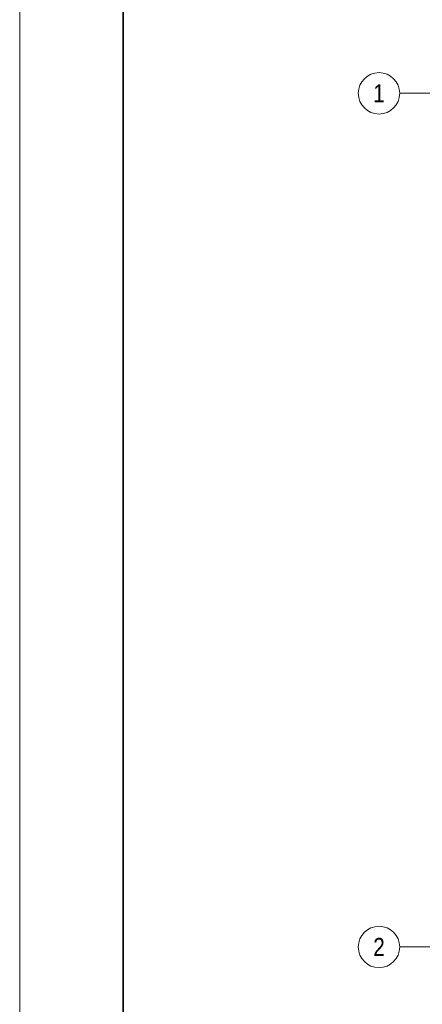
# Model space of a CAD drawing. Extents: x -620 to 300, y 62 to 1112.
# Tile 71 of 71: x -620 to -542, y 824 to 1014. Entities that reach past the tile are written whole.
import ezdxf
from ezdxf.enums import TextEntityAlignment as Align
from ezdxf.lldxf.tags import DXFTag

# ---------------------------------------------------------------- set-up
doc = ezdxf.new("R2010")
doc.units = 0
doc.layers.add('iwb_Layout Achsbezeichung', color=7, linetype='Continuous', lineweight=13)
doc.layers.add('iwb_Plankopf Rahmen', color=7, linetype='Continuous', lineweight=35)
doc.styles.get("Standard").update_dxf_attribs({"font": 'ARIALN.TTF'})
tags = doc.linetypes.add('STRICHPUNKT2', pattern=[12.7, 6.35, -3.175, 0, -3.175]).pattern_tags.tags
tags[10:11] = [DXFTag(74, 4), DXFTag(75, 0), DXFTag(340, '0'), DXFTag(46, 0.0), DXFTag(50, 0.0), DXFTag(44, 0.0), DXFTag(45, 0.0)]
tags[8:9] = [DXFTag(74, 4), DXFTag(75, 0), DXFTag(340, '0'), DXFTag(46, 0.0), DXFTag(50, 0.0), DXFTag(44, 0.0), DXFTag(45, 0.0)]
tags[6:7] = [DXFTag(74, 4), DXFTag(75, 0), DXFTag(340, '0'), DXFTag(46, 0.0), DXFTag(50, 0.0), DXFTag(44, 0.0), DXFTag(45, 0.0)]
tags[4:5] = [DXFTag(74, 4), DXFTag(75, 0), DXFTag(340, '0'), DXFTag(46, 0.0), DXFTag(50, 0.0), DXFTag(44, 0.0), DXFTag(45, 0.0)]

msp = doc.modelspace()

# ---------------------------------------------------------------- linework, layer by layer
at = {"layer": 'iwb_Layout Achsbezeichung', "linetype": 'STRICHPUNKT2', "lineweight": 13, "ltscale": 0.39}
for p, q in [((-538.86, 999.61), (-546.19, 999.61)), ((-538.86, 834.61), (-546.19, 834.61))]:
    msp.add_line(p, q, dxfattribs=at)
at = {"layer": 'iwb_Layout Achsbezeichung', "ltscale": 0.39}
for centre in [(-550.19, 999.61), (-550.19, 834.61)]:
    msp.add_circle(centre, 4, dxfattribs=at)
at = {"layer": 'iwb_Plankopf Rahmen', "color": 8, "lineweight": 13, "ltscale": 0.13, "true_color": 0x808080}
msp.add_lwpolyline([(300.35, 62.43), (-619.65, 62.43), (-619.65, 1112.43), (300.35, 1112.43), (300.35, 62.43)], close=True, dxfattribs=at)
at = {"layer": 'iwb_Plankopf Rahmen', "ltscale": 0.35}
msp.add_lwpolyline([(-599.65, 67.43), (-599.65, 1107.43), (295.35, 1107.43), (295.35, 67.43), (-599.65, 67.43)], close=True, dxfattribs=at)

# ---------------------------------------------------------------- texts
at = {"layer": 'iwb_Layout Achsbezeichung', "ltscale": 0.39}
for s, p in [('1', (-550.19, 999.61)), ('2', (-550.19, 834.61))]:
    msp.add_text(s, height=3.5, dxfattribs=at).set_placement(p, align=Align.MIDDLE_CENTER)

doc.saveas('drawing.dxf')
